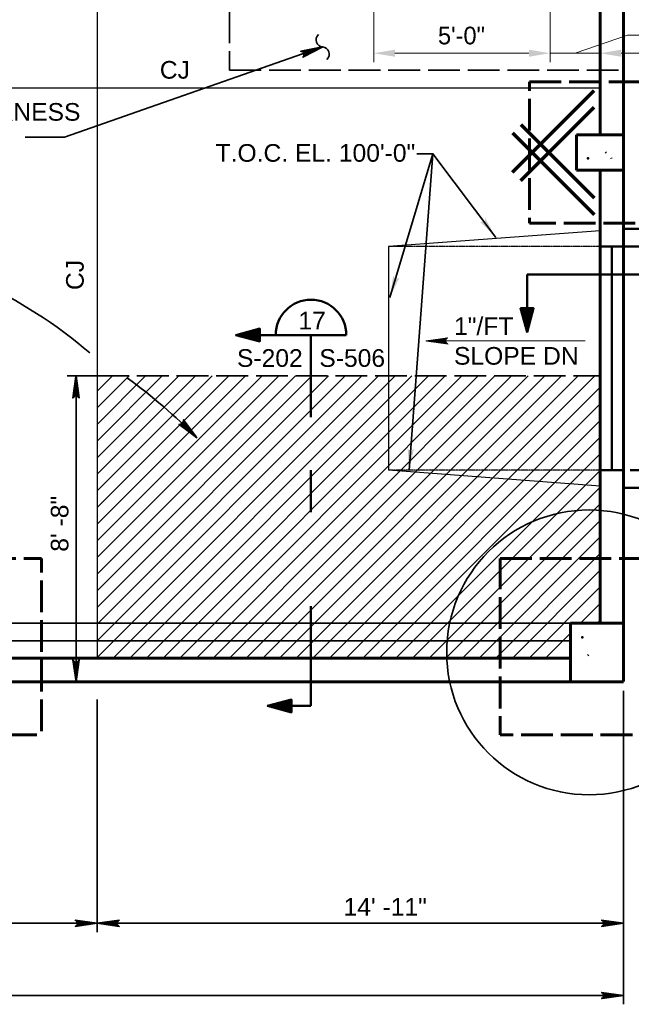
# Model space of a CAD drawing. Extents: x 325 to 1612, y 1797 to 2746.
# Tile 6 of 10: x 1065 to 1273, y 1863 to 2198. Entities that reach past the tile are written whole.
import ezdxf
from ezdxf.enums import TextEntityAlignment as Align

# ---------------------------------------------------------------- set-up
doc = ezdxf.new("R2010")
doc.units = 0
doc.header["$LTSCALE"] = 0.075
doc.header["$MEASUREMENT"] = 0
doc.linetypes.add('ACAD_ISO02W100', pattern=[180, 144, -36])
doc.linetypes.add('DGN Style 5', pattern=[0.254837, 0.109216, -0.145621])
doc.layers.get('DefPoints').update_dxf_attribs({"lineweight": 18})
for name, color, linetype, lineweight in [('22', 7, 'Continuous', 18), ('53', 7, 'Continuous', 18), ('S-Anno-Dims', 33, 'Continuous', 35), ('S-Anno-Patt', 152, 'Continuous', 18), ('S-Anno-Symb', 6, 'Continuous', 50), ('S-Anno-Symb-Sect', 4, 'Continuous', 35), ('S-Anno-Text', 53, 'Continuous', 35), ('S-Cols-Prim', 6, 'Continuous', 50), ('S-Cols-Scnd', 2, 'Continuous', 50), ('S-Fndn-Grbm', 4, 'Continuous', 60), ('S-Fndn-Peds', 4, 'Continuous', 60), ('S-Join-Cnst', 3, 'Continuous', 30), ('S-Sect-Genf', 6, 'Continuous', 50), ('S-Slab-Dran', 25, 'Continuous', 35), ('S-Slab-Rbar', 7, 'Continuous', 70), ('S-Slab-Stop', 24, 'Continuous', 50), ('S-Slab-Thck', 2, 'Continuous', 35)]:
    doc.layers.add(name, color=color, linetype=linetype, lineweight=lineweight)
doc.styles.add('NOTES', font='romans.shx')
doc.styles.add('Text', font='ARIAL.TTF', dxfattribs={"height": 0.125})
doc.styles.add('Text_0', font='txt')
doc.dimstyles.new('Std-Arch', dxfattribs={"dimtxt": 0.125, "dimasz": 0.15, "dimexe": 0.0625, "dimexo": 0.0625, "dimgap": 0.0625, "dimtad": 1, "dimdec": 4, "dimzin": 11, "dimdsep": 46, "dimlunit": 4, "dimtxsty": 'Text', "dimcen": 0.09, "dimclrd": 256, "dimclre": 256, "dimadec": 4, "dimazin": 3, "dimtfac": 1, "dimtdec": 4, "dimtofl": 0, "dimtmove": 1, "dimatfit": 3, "dimfxl": 0, "dimfrac": 2, "dimtzin": 11, "dimlwd": 18, "dimlwe": 18, "dimarcsym": 0})

# ---------------------------------------------------------------- blocks, each defined once
blk = doc.blocks.new('W10x19')
at = {"layer": 'S-Cols-Prim'}
blk.add_line((-195737.04, -508269.98), (-195736.79, -508269.73), dxfattribs=at)
blk.add_point((-195738.93, -508263.87), dxfattribs=at)
blk = doc.blocks.new('W8x15_1')
at = {"layer": 'S-Cols-Scnd'}
for p, q in [((549126.91, -140623.81), (549126.67, -140623.56)), ((549128.8, -140625.69), (549128.59, -140625.49))]:
    blk.add_line(p, q, dxfattribs=at)
blk.add_point((549120.8, -140625.69), dxfattribs=at)
blk = doc.blocks.new('*D72')
at = {"layer": 'DefPoints'}
for p in [(1184.92, 2215.69), (1244.92, 2212.69), (1214.92, 2186.49), (1244.92, 2186.49)]:
    blk.add_point(p, dxfattribs=at)
at = {"layer": 'S-Anno-Text', "lineweight": 13}
for p, q in [((1184.92, 2212.69), (1184.92, 2183.49)), ((1244.92, 2209.69), (1244.92, 2183.49)), ((1192.12, 2186.49), (1237.72, 2186.49))]:
    blk.add_line(p, q, dxfattribs=at)
blk.add_solid([(1192.12, 2185.29), (1184.92, 2186.49), (1192.12, 2187.69)], dxfattribs=at)
at = {"layer": 'S-Anno-Text', "lineweight": 13, "extrusion": (0, 0, -1)}
blk.add_solid([(-1237.72, 2187.69), (-1244.92, 2186.49), (-1237.72, 2185.29)], dxfattribs=at)
at = {"layer": 'S-Anno-Text', "linetype": 'Continuous', "lineweight": 13, "style": 'Text_0'}
blk.add_text('5\'-0"', height=6, dxfattribs=at).set_placement((1206.78, 2192.51), align=Align.MIDDLE_LEFT)
blk = doc.blocks.new('*D73')
at = {"layer": 'DefPoints'}
for p in [(1280.27, 2192.65), (1261.93, 2186.49), (1244.92, 2183.49), (1261.93, 2158.74, 0)]:
    blk.add_point(p, dxfattribs=at)
at = {"layer": 'S-Anno-Text', "lineweight": 13}
for p, q in [((1253.43, 2186.49), (1271.27, 2192.65)), ((1277.27, 2192.65), (1271.27, 2192.65)), ((1244.92, 2186.49), (1244.92, 2189.49)), ((1261.93, 2161.74), (1261.93, 2189.49)), ((1230.52, 2186.49), (1237.72, 2186.49)), ((1244.92, 2186.49), (1261.93, 2186.49)), ((1269.13, 2186.49), (1276.33, 2186.49))]:
    blk.add_line(p, q, dxfattribs=at)
at = {"layer": 'S-Anno-Text', "lineweight": 13, "extrusion": (0, 0, -1)}
blk.add_solid([(-1237.72, 2187.69), (-1244.92, 2186.49), (-1237.72, 2185.29)], dxfattribs=at)
at = {"layer": 'S-Anno-Text', "lineweight": 13}
blk.add_solid([(1269.13, 2185.29), (1261.93, 2186.49), (1269.13, 2187.69)], dxfattribs=at)
at = {"layer": 'S-Anno-Text', "linetype": 'Continuous', "lineweight": 13, "style": 'Text_0'}
blk.add_text('1\'-5"', height=6, dxfattribs=at).set_placement((1280.27, 2192.67), align=Align.MIDDLE_LEFT)
blk = doc.blocks.new('*D74')
at = {"layer": 'DefPoints'}
for p in [(1244.92, 2212.75, 0), (1370.84, 2212.75), (1276.6, 2198.75), (1370.84, 2183.65)]:
    blk.add_point(p, dxfattribs=at)
at = {"layer": 'S-Anno-Dims', "lineweight": 13}
for p, q in [((1370.84, 2219.95), (1370.84, 2227.15)), ((1247.92, 2212.75), (1373.84, 2212.75)), ((1370.84, 2198.75), (1370.84, 2212.75)), ((1370.84, 2205.75), (1387.34, 2200.8)), ((1387.34, 2194.8), (1387.34, 2200.8)), ((1279.6, 2198.75), (1373.84, 2198.75)), ((1370.84, 2184.35), (1370.84, 2191.55))]:
    blk.add_line(p, q, dxfattribs=at)
blk.add_solid([(1372.04, 2219.95), (1370.84, 2212.75), (1369.64, 2219.95)], dxfattribs=at)
at = {"layer": 'S-Anno-Dims', "lineweight": 13, "extrusion": (0, 0, -1)}
blk.add_solid([(-1369.64, 2191.55), (-1370.84, 2198.75), (-1372.04, 2191.55)], dxfattribs=at)
at = {"layer": 'S-Anno-Dims', "linetype": 'Continuous', "lineweight": 13, "style": 'Text_0'}
blk.add_text('1\'-2"', height=6, rotation=90, dxfattribs=at).set_placement((1387.32, 2175.51), align=Align.MIDDLE_LEFT)

msp = doc.modelspace()

# ---------------------------------------------------------------- hatches: boundary and pattern name
at = {"layer": 'S-Anno-Text', "extrusion": (0, 0, -1)}
for points in [[(-1226.4551, 2123.87417), (-1222.80769, 2130.52374), (-1222.81058, 2130.27042), (-1222.76822, 2129.81798), (-1222.62366, 2129.49129), (-1222.40577, 2129.25213), (-1222.15516, 2129.11602), (-1221.81799, 2129.06498), (-1221.36074, 2129.13371), (-1221.07612, 2129.21238)], [(-1190.4551, 2103.42167), (-1193.64508, 2110.30239), (-1193.44285, 2110.14981), (-1193.05347, 2109.91554), (-1192.70472, 2109.83815), (-1192.38293, 2109.87171), (-1192.1247, 2109.99274), (-1191.88361, 2110.23391), (-1191.66772, 2110.6428), (-1191.56224, 2110.91861)], [(-1196.99185, 2044.68392), (-1198.63608, 2052.08776), (-1198.47117, 2051.89545), (-1198.14092, 2051.58331), (-1197.81679, 2051.4331), (-1197.49527, 2051.39705), (-1197.21713, 2051.46004), (-1196.93003, 2051.64406), (-1196.63167, 2051.9973), (-1196.46963, 2052.24416)]]:
    msp.add_hatch(color=256, dxfattribs=at).paths.add_polyline_path(points, flags=16)

# ---------------------------------------------------------------- linework, layer by layer
at = {"layer": '22', "color": 33, "linetype": 'Continuous', "lineweight": 30}
for p, q in [((1261.89939, 2126.152), (1189.89939, 2120.752)), ((1261.89939, 2126.152), (1189.89939, 2120.752)), ((1189.89939, 2120.752), (1189.89939, 2044.752)), ((1189.89939, 2120.752), (1189.89939, 2044.752)), ((1261.89939, 2039.352), (1189.89939, 2044.752)), ((1261.89939, 2039.352), (1189.89939, 2044.752))]:
    msp.add_line(p, q, dxfattribs=at)
at = {"layer": '22', "color": 33, "linetype": 'DGN Style 5', "lineweight": 30}
for p, q in [((1261.89939, 2120.752), (1189.89939, 2120.752)), ((1261.89939, 2120.752), (1189.89939, 2120.752)), ((1261.89939, 2044.752), (1189.89939, 2044.752)), ((1261.89939, 2044.752), (1189.89939, 2044.752))]:
    msp.add_line(p, q, dxfattribs=at)
at = {"layer": '53', "color": 2, "linetype": 'Continuous', "lineweight": 18}
msp.add_line((1260.94564, 1992.75763), (1261.92689, 1993.73888), dxfattribs=at)
at = {"layer": 'S-Anno-Dims'}
for p, q in [((1099.14314, 2076.75763), (1080.67726, 2076.75763)), ((1083.67126, 1972.75763), (1083.67126, 2076.75763)), ((1269.88966, 1969.75833), (1269.88966, 1863.14133)), ((1090.88966, 1966.76433), (1090.88966, 1887.69608)), ((1269.88966, 1966.76433), (1269.88966, 1887.69608)), ((934.88966, 1890.69008), (1090.88966, 1890.69008)), ((1090.88966, 1890.69008), (1269.88966, 1890.69008)), ((737.88966, 1866.13533), (1269.88966, 1866.13533))]:
    msp.add_line(p, q, dxfattribs=at)
at = {"layer": 'S-Anno-Dims', "flags": 128}
for points in [[(1082.62339, 2069.27263), (1083.67126, 2076.75763), (1084.71914, 2069.27861), (1084.54546, 2069.51196), (1084.23283, 2069.84103), (1083.94336, 2070.00258), (1083.67126, 2070.04446), (1083.36443, 2069.98463), (1083.06338, 2069.81112), (1082.76812, 2069.47606), (1082.62339, 2069.27263), (1083.65969, 2076.53625), (1084.64967, 2069.51794), (1084.49335, 2069.73333), (1084.17494, 2070.08036), (1083.76389, 2070.19404), (1083.35285, 2070.11626), (1083.06917, 2069.91283), (1082.8376, 2069.66752), (1082.71023, 2069.49999), (1083.65969, 2076.14136), (1084.53388, 2069.83505), (1084.39493, 2070.05643), (1084.21546, 2070.17011), (1083.98389, 2070.29576), (1083.65969, 2070.36157), (1083.39337, 2070.32567), (1083.18496, 2070.19404), (1083.01707, 2069.9248), (1082.81444, 2069.7453), (1083.65969, 2075.68065), (1084.40651, 2070.18208), (1084.11126, 2070.42739), (1083.75232, 2070.49919), (1083.35285, 2070.46329), (1082.91865, 2069.99061), (1083.63653, 2075.16609), (1084.26757, 2070.49919), (1084.05915, 2070.565), (1083.72337, 2070.7086), (1083.36443, 2070.61885), (1083.04601, 2070.24789), (1083.63653, 2074.69342), (1084.13441, 2070.66672), (1083.87968, 2070.79835), (1083.60758, 2070.85818), (1083.18496, 2070.57697), (1083.63653, 2074.131), (1084.01863, 2070.91203), (1083.82758, 2071.00178), (1083.60758, 2071.02571), (1083.30075, 2070.79835), (1083.63653, 2073.46088), (1083.89126, 2071.11546), (1083.596, 2071.18127), (1083.41653, 2070.96588), (1083.63653, 2072.91042), (1083.80442, 2071.27102), (1083.52074, 2071.23512), (1083.63653, 2072.348), (1083.71179, 2071.33684), (1083.62495, 2071.30692), (1083.62495, 2071.65395)], [(1084.71914, 1980.24263), (1083.67126, 1972.75763), (1082.62339, 1980.23664), (1082.79707, 1980.0033), (1083.1097, 1979.67422), (1083.39916, 1979.51268), (1083.67126, 1979.47079), (1083.9781, 1979.53063), (1084.27915, 1979.70414), (1084.57441, 1980.0392), (1084.71914, 1980.24263), (1083.68284, 1972.97901), (1082.69286, 1979.99732), (1082.84917, 1979.78192), (1083.16759, 1979.43489), (1083.57863, 1979.32121), (1083.98968, 1979.39899), (1084.27336, 1979.60242), (1084.50493, 1979.84774), (1084.6323, 1980.01527), (1083.68284, 1973.3739), (1082.80865, 1979.68021), (1082.94759, 1979.45883), (1083.12706, 1979.34515), (1083.35864, 1979.2195), (1083.68284, 1979.15368), (1083.94915, 1979.18958), (1084.15757, 1979.32121), (1084.32546, 1979.59046), (1084.52809, 1979.76995), (1083.68284, 1973.83461), (1082.93602, 1979.33318), (1083.23127, 1979.08787), (1083.59021, 1979.01607), (1083.98968, 1979.05197), (1084.42388, 1979.52464), (1083.706, 1974.34916), (1083.07496, 1979.01607), (1083.28338, 1978.95025), (1083.61916, 1978.80666), (1083.9781, 1978.8964), (1084.29652, 1979.26736), (1083.706, 1974.82184), (1083.20812, 1978.84854), (1083.46285, 1978.71691), (1083.73495, 1978.65708), (1084.15757, 1978.93829), (1083.706, 1975.38426), (1083.3239, 1978.60323), (1083.51495, 1978.51348), (1083.73495, 1978.48955), (1084.04178, 1978.71691), (1083.706, 1976.05438), (1083.45127, 1978.3998), (1083.74653, 1978.33398), (1083.926, 1978.54938), (1083.706, 1976.60483), (1083.53811, 1978.24423), (1083.82179, 1978.28013), (1083.706, 1977.16726), (1083.63074, 1978.17842), (1083.71758, 1978.20833), (1083.71758, 1977.86131)], [(1083.40466, 1891.73796), (1090.88966, 1890.69008), (1083.41064, 1889.64221), (1083.64399, 1889.81589), (1083.97306, 1890.12851), (1084.13461, 1890.41798), (1084.17649, 1890.69008), (1084.11666, 1890.99692), (1083.94315, 1891.29797), (1083.60809, 1891.59322), (1083.40466, 1891.73796), (1090.66828, 1890.70166), (1083.64997, 1889.71168), (1083.86537, 1889.86799), (1084.21239, 1890.18641), (1084.32607, 1890.59745), (1084.24829, 1891.0085), (1084.04486, 1891.29218), (1083.79955, 1891.52375), (1083.63202, 1891.65112), (1090.27339, 1890.70166), (1083.96708, 1889.82747), (1084.18846, 1889.96641), (1084.30214, 1890.14588), (1084.42779, 1890.37746), (1084.4936, 1890.70166), (1084.4577, 1890.96797), (1084.32607, 1891.17639), (1084.05683, 1891.34428), (1083.87733, 1891.54691), (1089.81268, 1890.70166), (1084.31411, 1889.95483), (1084.55942, 1890.25009), (1084.63122, 1890.60903), (1084.59532, 1891.0085), (1084.12264, 1891.4427), (1089.29812, 1890.72482), (1084.63122, 1890.09378), (1084.69703, 1890.3022), (1084.84063, 1890.63798), (1084.75088, 1890.99692), (1084.37992, 1891.31533), (1088.82545, 1890.72482), (1084.79875, 1890.22693), (1084.93038, 1890.48167), (1084.99021, 1890.75377), (1084.709, 1891.17639), (1088.26303, 1890.72482), (1085.04406, 1890.34272), (1085.13381, 1890.53377), (1085.15774, 1890.75377), (1084.93038, 1891.0606), (1087.59291, 1890.72482), (1085.24749, 1890.47009), (1085.3133, 1890.76535), (1085.09791, 1890.94482), (1087.04245, 1890.72482), (1085.40305, 1890.55693), (1085.36715, 1890.84061), (1086.48003, 1890.72482), (1085.46887, 1890.64956), (1085.43895, 1890.7364), (1085.78598, 1890.7364)], [(1098.37466, 1889.64221), (1090.88966, 1890.69008), (1098.36868, 1891.73796), (1098.13533, 1891.56428), (1097.80625, 1891.25165), (1097.64471, 1890.96218), (1097.60282, 1890.69008), (1097.66266, 1890.38325), (1097.83617, 1890.0822), (1098.17123, 1889.78694), (1098.37466, 1889.64221), (1091.11104, 1890.6785), (1098.12935, 1891.66849), (1097.91395, 1891.51217), (1097.56693, 1891.19376), (1097.45324, 1890.78271), (1097.53103, 1890.37167), (1097.73446, 1890.08799), (1097.97977, 1889.85641), (1098.1473, 1889.72905), (1091.50593, 1890.6785), (1097.81224, 1891.5527), (1097.59086, 1891.41375), (1097.47718, 1891.23428), (1097.35153, 1891.00271), (1097.28571, 1890.6785), (1097.32161, 1890.41219), (1097.45324, 1890.20378), (1097.72249, 1890.03589), (1097.90199, 1889.83326), (1091.96664, 1890.6785), (1097.46521, 1891.42533), (1097.2199, 1891.13008), (1097.1481, 1890.77113), (1097.184, 1890.37167), (1097.65667, 1889.93747), (1092.48119, 1890.65535), (1097.1481, 1891.28639), (1097.08229, 1891.07797), (1096.93869, 1890.74219), (1097.02844, 1890.38325), (1097.3994, 1890.06483), (1092.95387, 1890.65535), (1096.98057, 1891.15323), (1096.84894, 1890.8985), (1096.78911, 1890.6264), (1097.07032, 1890.20378), (1093.51629, 1890.65535), (1096.73526, 1891.03745), (1096.64551, 1890.8464), (1096.62158, 1890.6264), (1096.84894, 1890.31956), (1094.18641, 1890.65535), (1096.53183, 1890.91008), (1096.46601, 1890.61482), (1096.68141, 1890.43535), (1094.73687, 1890.65535), (1096.37627, 1890.82324), (1096.41217, 1890.53956), (1095.29929, 1890.65535), (1096.31045, 1890.73061), (1096.34037, 1890.64377), (1095.99334, 1890.64377)], [(1262.40466, 1891.73796), (1269.88966, 1890.69008), (1262.41064, 1889.64221), (1262.64399, 1889.81589), (1262.97306, 1890.12851), (1263.13461, 1890.41798), (1263.17649, 1890.69008), (1263.11666, 1890.99692), (1262.94315, 1891.29797), (1262.60809, 1891.59322), (1262.40466, 1891.73796), (1269.66828, 1890.70166), (1262.64997, 1889.71168), (1262.86537, 1889.86799), (1263.21239, 1890.18641), (1263.32607, 1890.59745), (1263.24829, 1891.0085), (1263.04486, 1891.29218), (1262.79955, 1891.52375), (1262.63202, 1891.65112), (1269.27339, 1890.70166), (1262.96708, 1889.82747), (1263.18846, 1889.96641), (1263.30214, 1890.14588), (1263.42779, 1890.37746), (1263.4936, 1890.70166), (1263.4577, 1890.96797), (1263.32607, 1891.17639), (1263.05683, 1891.34428), (1262.87733, 1891.54691), (1268.81268, 1890.70166), (1263.31411, 1889.95483), (1263.55942, 1890.25009), (1263.63122, 1890.60903), (1263.59532, 1891.0085), (1263.12264, 1891.4427), (1268.29812, 1890.72482), (1263.63122, 1890.09378), (1263.69703, 1890.3022), (1263.84063, 1890.63798), (1263.75088, 1890.99692), (1263.37992, 1891.31533), (1267.82545, 1890.72482), (1263.79875, 1890.22693), (1263.93038, 1890.48167), (1263.99021, 1890.75377), (1263.709, 1891.17639), (1267.26303, 1890.72482), (1264.04406, 1890.34272), (1264.13381, 1890.53377), (1264.15774, 1890.75377), (1263.93038, 1891.0606), (1266.59291, 1890.72482), (1264.24749, 1890.47009), (1264.3133, 1890.76535), (1264.09791, 1890.94482), (1266.04245, 1890.72482), (1264.40305, 1890.55693), (1264.36715, 1890.84061), (1265.48003, 1890.72482), (1264.46887, 1890.64956), (1264.43895, 1890.7364), (1264.78598, 1890.7364)], [(1262.40466, 1867.18321), (1269.88966, 1866.13533), (1262.41064, 1865.08746), (1262.64399, 1865.26114), (1262.97306, 1865.57376), (1263.13461, 1865.86323), (1263.17649, 1866.13533), (1263.11666, 1866.44217), (1262.94315, 1866.74322), (1262.60809, 1867.03847), (1262.40466, 1867.18321), (1269.66828, 1866.14691), (1262.64997, 1865.15693), (1262.86537, 1865.31324), (1263.21239, 1865.63166), (1263.32607, 1866.0427), (1263.24829, 1866.45375), (1263.04486, 1866.73743), (1262.79955, 1866.969), (1262.63202, 1867.09637), (1269.27339, 1866.14691), (1262.96708, 1865.27272), (1263.18846, 1865.41166), (1263.30214, 1865.59113), (1263.42779, 1865.82271), (1263.4936, 1866.14691), (1263.4577, 1866.41322), (1263.32607, 1866.62164), (1263.05683, 1866.78953), (1262.87733, 1866.99216), (1268.81268, 1866.14691), (1263.31411, 1865.40008), (1263.55942, 1865.69534), (1263.63122, 1866.05428), (1263.59532, 1866.45375), (1263.12264, 1866.88795), (1268.29812, 1866.17007), (1263.63122, 1865.53903), (1263.69703, 1865.74745), (1263.84063, 1866.08323), (1263.75088, 1866.44217), (1263.37992, 1866.76058), (1267.82545, 1866.17007), (1263.79875, 1865.67218), (1263.93038, 1865.92692), (1263.99021, 1866.19902), (1263.709, 1866.62164), (1267.26303, 1866.17007), (1264.04406, 1865.78797), (1264.13381, 1865.97902), (1264.15774, 1866.19902), (1263.93038, 1866.50585), (1266.59291, 1866.17007), (1264.24749, 1865.91534), (1264.3133, 1866.2106), (1264.09791, 1866.39007), (1266.04245, 1866.17007), (1264.40305, 1866.00218), (1264.36715, 1866.28586), (1265.48003, 1866.17007), (1264.46887, 1866.09481), (1264.43895, 1866.18165), (1264.78598, 1866.18165)]]:
    msp.add_lwpolyline(points, dxfattribs=at)
at = {"layer": 'S-Anno-Patt'}
for p, q in [((1090.55377, 1980.75763), (1186.55377, 2076.75763)), ((1090.89511, 2071.60872), (1096.04402, 2076.75763)), ((1090.89511, 2065.95184), (1101.70089, 2076.75763)), ((1090.89511, 2060.29497), (1107.35777, 2076.75763)), ((1090.89511, 2054.63809), (1113.01464, 2076.75763)), ((1090.89511, 2048.98134), (1118.67139, 2076.75763)), ((1090.89511, 2043.32447), (1124.32827, 2076.75763)), ((1090.89511, 2037.66759), (1129.98514, 2076.75763)), ((1090.89511, 2032.01072), (1135.64202, 2076.75763)), ((1090.89511, 2026.35384), (1141.29889, 2076.75763)), ((1090.89511, 2020.69697), (1146.95577, 2076.75763)), ((1090.89511, 2015.04009), (1152.61264, 2076.75763)), ((1090.89511, 2009.38334), (1158.26939, 2076.75763)), ((1090.89511, 2003.72647), (1163.92627, 2076.75763)), ((1090.89511, 1998.06959), (1169.58314, 2076.75763)), ((1090.89511, 1992.41272), (1175.24002, 2076.75763)), ((1090.89511, 1986.75584), (1180.89689, 2076.75763)), ((1096.21052, 1980.75763), (1192.21052, 2076.75763)), ((1101.86739, 1980.75763), (1197.86739, 2076.75763)), ((1107.52427, 1980.75763), (1203.52427, 2076.75763)), ((1113.18114, 1980.75763), (1209.18114, 2076.75763)), ((1118.83802, 1980.75763), (1214.83802, 2076.75763)), ((1124.49489, 1980.75763), (1220.49489, 2076.75763)), ((1130.15164, 1980.75763), (1226.15164, 2076.75763)), ((1135.80852, 1980.75763), (1231.80852, 2076.75763)), ((1141.46539, 1980.75763), (1237.46539, 2076.75763)), ((1147.12227, 1980.75763), (1243.12227, 2076.75763)), ((1152.77914, 1980.75763), (1248.77914, 2076.75763)), ((1158.43602, 1980.75763), (1254.43602, 2076.75763)), ((1164.09277, 1980.75763), (1260.09277, 2076.75763)), ((1169.74964, 1980.75763), (1261.92689, 2072.93488)), ((1175.40652, 1980.75763), (1261.92689, 2067.278)), ((1181.06339, 1980.75763), (1261.92689, 2061.62113)), ((1186.72027, 1980.75763), (1261.92689, 2055.96425)), ((1192.37714, 1980.75763), (1261.92689, 2050.30738)), ((1198.03389, 1980.75763), (1261.92689, 2044.65063)), ((1203.69077, 1980.75763), (1261.92689, 2038.99375)), ((1209.34764, 1980.75763), (1261.92689, 2033.33688)), ((1215.00452, 1980.75763), (1261.92689, 2027.68)), ((1220.66139, 1980.75763), (1261.92689, 2022.02313)), ((1226.31827, 1980.75763), (1261.92689, 2016.36625)), ((1231.97502, 1980.75763), (1261.92689, 2010.7095)), ((1237.63189, 1980.75763), (1261.92689, 2005.05263)), ((1255.28877, 1992.75763), (1261.92689, 1999.39575)), ((1243.28877, 1980.75763), (1251.83564, 1989.3045))]:
    msp.add_line(p, q, dxfattribs=at)
at = {"layer": 'S-Anno-Symb'}
for p, q in [((1237.11191, 2111.2606), (1421.36078, 2111.2606)), ((1237.11191, 2111.2606), (1237.11191, 2091.70397)), ((1138.06566, 2090.68145), (1175.58416, 2090.68145)), ((1163.58416, 2090.68145), (1163.58416, 2062.74332)), ((1163.58416, 2044.7832), (1163.58416, 2030.41495)), ((1163.58416, 1998.48582), (1163.58416, 1964.56095)), ((1163.58416, 1964.56095), (1148.83128, 1964.56095))]:
    msp.add_line(p, q, dxfattribs=at)
at = {"layer": 'S-Anno-Symb', "flags": 128}
for points in [[(1237.11191, 2091.70397), (1239.27191, 2099.81597), (1234.90391, 2099.81597), (1237.11191, 2091.70397), (1239.12191, 2099.73797), (1235.05391, 2099.75597), (1237.10591, 2092.06397), (1238.92391, 2099.58797), (1235.25191, 2099.65397), (1237.10591, 2092.44797), (1238.68391, 2099.37197), (1235.50391, 2099.45597), (1237.08191, 2092.89197), (1238.47391, 2099.17397), (1235.74391, 2099.20997), (1237.06991, 2093.40197), (1238.22191, 2098.96997), (1235.92391, 2099.07797), (1237.03991, 2094.00197), (1237.95791, 2098.73597), (1236.16391, 2098.84997), (1237.03991, 2094.70997), (1237.65791, 2098.46597), (1236.45791, 2098.64597), (1237.02191, 2095.35797), (1237.38791, 2098.21397), (1236.65591, 2098.42397), (1236.98591, 2096.05397), (1237.14791, 2098.09397), (1236.82391, 2098.23197), (1236.96791, 2097.20597)], [(1138.06566, 2090.68145), (1146.17766, 2088.52145), (1146.17766, 2092.88945), (1138.06566, 2090.68145), (1146.09966, 2088.67145), (1146.11766, 2092.73945), (1138.42566, 2090.68745), (1145.94966, 2088.86945), (1146.01566, 2092.54145), (1138.80966, 2090.68745), (1145.73366, 2089.10945), (1145.81766, 2092.28945), (1139.25366, 2090.71145), (1145.53566, 2089.31945), (1145.57166, 2092.04945), (1139.76366, 2090.72345), (1145.33166, 2089.57145), (1145.43966, 2091.86945), (1140.36366, 2090.75345), (1145.09766, 2089.83545), (1145.21166, 2091.62945), (1141.07166, 2090.75345), (1144.82766, 2090.13545), (1145.00766, 2091.33545), (1141.71966, 2090.77145), (1144.57566, 2090.40545), (1144.78566, 2091.13745), (1142.41566, 2090.80745), (1144.45566, 2090.64545), (1144.59366, 2090.96945), (1143.56766, 2090.82545)], [(1148.83128, 1964.56095), (1156.94328, 1962.40095), (1156.94328, 1966.76895), (1148.83128, 1964.56095), (1156.86528, 1962.55095), (1156.88328, 1966.61895), (1149.19128, 1964.56695), (1156.71528, 1962.74895), (1156.78128, 1966.42095), (1149.57528, 1964.56695), (1156.49928, 1962.98895), (1156.58328, 1966.16895), (1150.01928, 1964.59095), (1156.30128, 1963.19895), (1156.33728, 1965.92895), (1150.52928, 1964.60295), (1156.09728, 1963.45095), (1156.20528, 1965.74895), (1151.12928, 1964.63295), (1155.86328, 1963.71495), (1155.97728, 1965.50895), (1151.83728, 1964.63295), (1155.59328, 1964.01495), (1155.77328, 1965.21495), (1152.48528, 1964.65095), (1155.34128, 1964.28495), (1155.55128, 1965.01695), (1153.18128, 1964.68695), (1155.22128, 1964.52495), (1155.35928, 1964.84895), (1154.33328, 1964.70495)]]:
    msp.add_lwpolyline(points, dxfattribs=at)
at = {"layer": 'S-Anno-Symb'}
msp.add_arc((1163.59856, 2090.69105), 12, 0, 180, dxfattribs=at)
at = {"layer": 'S-Anno-Symb-Sect'}
msp.add_circle((1258.16696, 1982.79387), 48.4225, dxfattribs=at)
at = {"layer": 'S-Anno-Text', "flags": 128}
for points in [[(1066.39496, 2157.95625), (1079.76658, 2157.95625), (1167.5572, 2188.62114)], [(1160.11295, 2187.17126), (1167.5572, 2188.62114), (1160.83483, 2185.12264), (1160.99633, 2185.36976), (1161.20108, 2185.78451), (1161.25508, 2186.12114), (1161.2017, 2186.40126), (1161.0402, 2186.68164), (1160.77308, 2186.91876), (1160.35495, 2187.09689), (1160.11295, 2187.17126), (1167.3437, 2188.55926), (1161.0377, 2185.26976), (1161.1882, 2185.49401), (1161.40783, 2185.92026), (1161.37508, 2186.36001), (1161.16095, 2186.73651), (1160.87133, 2186.94676), (1160.55995, 2187.09226), (1160.35783, 2187.16139), (1166.96983, 2188.42864), (1161.29833, 2185.48801), (1161.46045, 2185.69714), (1161.5067, 2185.91026), (1161.54645, 2186.17839), (1161.49795, 2186.51739), (1161.37295, 2186.76614), (1161.1772, 2186.92651), (1160.86483, 2187.00176), (1160.6257, 2187.14064), (1166.5337, 2188.27639), (1161.58333, 2185.72739), (1161.7147, 2186.09739), (1161.65995, 2186.47226), (1161.48945, 2186.85126), (1160.89358, 2187.11976), (1166.03858, 2188.12889), (1161.83608, 2185.96814), (1161.82708, 2186.19389), (1161.84833, 2186.56989), (1161.6407, 2186.89139), (1161.1807, 2187.08026), (1165.59108, 2187.97251), (1161.94908, 2186.15376), (1161.9867, 2186.44664), (1161.95033, 2186.73264), (1161.5397, 2187.05314), (1165.0587, 2187.78651), (1162.14183, 2186.34826), (1162.16145, 2186.56489), (1162.10895, 2186.78801), (1161.78883, 2187.01301), (1164.4242, 2187.56489), (1162.29083, 2186.54014), (1162.25233, 2186.85076), (1161.98695, 2186.95514), (1163.90308, 2187.38289), (1162.40845, 2186.67651), (1162.27758, 2186.94226), (1163.3707, 2187.19689), (1162.43908, 2186.78889), (1162.38108, 2186.86401), (1162.7097, 2186.97876)], [(1120.24552, 2061.85589), (1124.74827, 2055.753), (1118.70461, 2060.32516), (1118.99714, 2060.28511), (1119.4596, 2060.27813), (1119.78679, 2060.37369), (1120.017, 2060.54201), (1120.20103, 2060.80818), (1120.30075, 2061.15125), (1120.28219, 2061.60527), (1120.24552, 2061.85589), (1124.60077, 2055.91934), (1118.92457, 2060.20505), (1119.19163, 2060.16517), (1119.67098, 2060.14957), (1120.05409, 2060.36786), (1120.30233, 2060.72273), (1120.36803, 2061.07446), (1120.36592, 2061.41818), (1120.3418, 2061.63043), (1124.32242, 2056.20109), (1119.2334, 2060.06316), (1119.49185, 2060.00639), (1119.70426, 2060.05596), (1119.96359, 2060.13508), (1120.24897, 2060.32423), (1120.42006, 2060.54376), (1120.48098, 2060.78954), (1120.41492, 2061.10383), (1120.43782, 2061.37944), (1123.99773, 2056.52973), (1119.57191, 2059.90833), (1119.96249, 2059.94835), (1120.27768, 2060.15855), (1120.54694, 2060.47517), (1120.53387, 2061.12862), (1123.65215, 2056.91365), (1119.89779, 2059.78328), (1120.09783, 2059.88815), (1120.44657, 2060.03027), (1120.64793, 2060.35577), (1120.62133, 2060.85239), (1123.31901, 2057.25087), (1120.11405, 2059.76074), (1120.39462, 2059.85247), (1120.63738, 2060.0079), (1120.75078, 2060.51629), (1122.9227, 2057.65204), (1120.37229, 2059.67008), (1120.57637, 2059.74526), (1120.7555, 2059.88845), (1120.82141, 2060.27407), (1122.45044, 2058.13017), (1120.60962, 2059.61774), (1120.87372, 2059.78585), (1120.8541, 2060.07027), (1122.06241, 2058.5228), (1120.78324, 2059.57003), (1120.96706, 2059.80231), (1121.66603, 2058.92407), (1120.89785, 2059.59056), (1120.94087, 2059.67508), (1121.18547, 2059.42753)]]:
    msp.add_lwpolyline(points, dxfattribs=at)
at = {"layer": 'S-Anno-Text', "elevation": 0.00197, "flags": 128}
for points in [[(1199.54485, 2152.28842), (1205.06022, 2152.28842), (1190.4551, 2103.42167)], [(1199.54485, 2152.28842), (1205.06022, 2152.28842), (1196.99185, 2044.68392)], [(1199.54485, 2152.28842), (1205.06022, 2152.28842), (1226.4551, 2123.87417)]]:
    msp.add_lwpolyline(points, dxfattribs=at)
at = {"layer": 'S-Anno-Text'}
for centre, start, end in [((1167.73376, 2191.04407), 132.6604639, 265.8477167), ((1167.38202, 2186.19907), 312.6604639, 85.8477167)]:
    msp.add_arc(centre, 2.42887, start, end, dxfattribs=at)
at = {"layer": 'S-Anno-Text', "extrusion": (0, 0, -1)}
for centre, radius, start, end in [((-985.56223, 1965.54279), 157.26255, 98.0595931, 130.7975547), ((-988.76467, 1921.40829), 191.15449, 126.0164885, 135.3473556)]:
    msp.add_arc(centre, radius, start, end, dxfattribs=at)
at = {"layer": 'S-Fndn-Grbm'}
for p, q in [((1269.89939, 2572.752), (1269.89939, 1972.892)), ((1261.92939, 2158.74013), (1261.92939, 2386.73388)), ((1261.92939, 1992.75763), (1261.92939, 2146.73388)), ((1047.95564, 1980.772), (1251.83564, 1980.772)), ((703.89411, 1972.752), (1269.89939, 1972.752))]:
    msp.add_line(p, q, dxfattribs=at)
at = {"layer": 'S-Fndn-Grbm', "linetype": 'ACAD_ISO02W100'}
for points in [[(1237.8997, 2176.74013), (1285.8997, 2176.74013), (1285.8997, 2128.74013), (1237.8997, 2128.74013)], [(1011.89564, 2014.75763), (1071.89564, 2014.75763), (1071.89564, 1954.75763), (1011.89564, 1954.75763)], [(1227.89564, 2014.75763), (1287.89564, 2014.75763), (1287.89564, 1954.75763), (1227.89564, 1954.75763)]]:
    msp.add_3dface(points, dxfattribs=at)
at = {"layer": 'S-Fndn-Peds'}
for p, q in [((1253.90002, 2158.74013), (1269.89939, 2158.74013)), ((1253.90002, 2158.74013), (1253.90439, 2146.73388)), ((1253.90439, 2146.73388), (1269.89939, 2146.73388)), ((1251.83564, 1972.752), (1251.83564, 1992.75763)), ((1269.89939, 1992.75763), (1251.83564, 1992.75763))]:
    msp.add_line(p, q, dxfattribs=at)
at = {"layer": 'S-Join-Cnst'}
for p, q in [((1090.89511, 2368.73741), (1090.89511, 1980.89744)), ((737.89511, 2174.75304), (1261.92939, 2174.75304))]:
    msp.add_line(p, q, dxfattribs=at)
at = {"layer": 'S-Sect-Genf', "lineweight": 18}
msp.add_line((1256.80598, 2088.66324), (1202.68373, 2088.66324), dxfattribs=at)
at = {"layer": 'S-Sect-Genf', "lineweight": 18, "flags": 128}
msp.add_lwpolyline([(1210.18977, 2087.57726), (1202.68373, 2088.66324), (1210.18379, 2089.74924), (1209.94972, 2089.56929), (1209.61973, 2089.24521), (1209.45776, 2088.94529), (1209.41571, 2088.66322), (1209.47571, 2088.34524), (1209.64968, 2088.0332), (1209.98571, 2087.7273), (1210.18977, 2087.57726), (1202.90572, 2088.65126), (1209.94377, 2089.67717), (1209.7277, 2089.51522), (1209.37972, 2089.18518), (1209.26575, 2088.75923), (1209.34373, 2088.33323), (1209.54777, 2088.0393), (1209.79377, 2087.79923), (1209.96171, 2087.66722), (1203.30178, 2088.65126), (1209.62578, 2089.5572), (1209.40375, 2089.41325), (1209.28973, 2089.2273), (1209.16376, 2088.98721), (1209.09775, 2088.65126), (1209.13367, 2088.37527), (1209.2657, 2088.15919), (1209.53571, 2087.9853), (1209.71568, 2087.77531), (1203.76376, 2088.65126), (1209.27773, 2089.4252), (1209.0317, 2089.11923), (1208.95971, 2088.74728), (1208.99572, 2088.33321), (1209.46975, 2087.88326), (1204.27975, 2088.62728), (1208.95974, 2089.28127), (1208.89375, 2089.06526), (1208.74976, 2088.71729), (1208.83979, 2088.34528), (1209.21178, 2088.01518), (1204.75378, 2088.62727), (1208.79171, 2089.14326), (1208.65978, 2088.87921), (1208.59974, 2088.59727), (1208.88171, 2088.1593), (1205.31769, 2088.62725), (1208.54573, 2089.02327), (1208.45578, 2088.82526), (1208.43175, 2088.59719), (1208.65975, 2088.27929), (1205.98973, 2088.62718), (1208.3417, 2088.89123), (1208.27568, 2088.5852), (1208.4918, 2088.39926), (1206.54174, 2088.62727), (1208.18574, 2088.80125), (1208.22178, 2088.50723), (1207.10578, 2088.62723), (1208.11979, 2088.70529), (1208.14968, 2088.61529), (1207.80167, 2088.61526)], dxfattribs=at)
at = {"layer": 'S-Slab-Dran'}
for p, q in [((1047.95564, 1992.73825), (1251.83564, 1992.73825)), ((1047.95564, 1986.73825), (1251.83564, 1986.73825))]:
    msp.add_line(p, q, dxfattribs=at)
at = {"layer": 'S-Slab-Rbar'}
for p, q in [((1232.131, 2146.00198), (1259.92999, 2173.80097)), ((1234.95943, 2143.17355), (1259.92999, 2168.14411)), ((1232.131, 2159.45782), (1259.92999, 2131.65883)), ((1234.95943, 2162.28625), (1259.92999, 2137.31568))]:
    msp.add_line(p, q, dxfattribs=at)
at = {"layer": 'S-Slab-Stop', "linetype": 'ACAD_ISO02W100'}
for p, q in [((1261.89939, 2120.752), (1269.89939, 2120.752)), ((1261.89939, 2044.752), (1269.89939, 2044.752))]:
    msp.add_line(p, q, dxfattribs=at)
at = {"layer": 'S-Slab-Stop'}
msp.add_line((1265.89939, 2120.752), (1265.89939, 2044.752), dxfattribs=at)
at = {"layer": 'S-Slab-Stop', "flags": 128}
msp.add_lwpolyline([(1269.89939, 2126.752), (1315.89939, 2126.752), (1315.89939, 2038.752), (1269.89939, 2038.752)], dxfattribs=at)
at = {"layer": 'S-Slab-Stop', "linetype": 'ACAD_ISO02W100'}
msp.add_lwpolyline([(1269.89939, 2120.752), (1309.89939, 2120.752), (1309.89939, 2044.752), (1269.89939, 2044.752)], dxfattribs=at)
at = {"layer": 'S-Slab-Thck', "linetype": 'ACAD_ISO02W100'}
for p, q in [((1135.8874, 2335.74462), (1135.8874, 2180.749)), ((1135.8874, 2180.749), (1269.8874, 2180.749)), ((1090.89511, 2076.772), (1261.92939, 2076.772))]:
    msp.add_line(p, q, dxfattribs=at)

# ---------------------------------------------------------------- block references
at = {"layer": 'S-Cols-Prim'}
msp.add_blockref('W10x19', (196994.75394, 510251.74166), dxfattribs=at)
at = {"layer": 'S-Cols-Scnd'}
msp.add_blockref('W8x15_1', (-547862.95433, 142776.4203), dxfattribs=at)

# ---------------------------------------------------------------- texts
at = {"layer": 'S-Anno-Dims', "insert": (1075.08554, 2017.00957), "char_height": 6, "attachment_point": 1, "rotation": 90, "line_spacing_factor": 0.73751, "style": 'NOTES'}
msp.add_mtext('\\fArial|b0|i0|c0|p39;8\' -8" ', dxfattribs=at)
at = {"layer": 'S-Anno-Dims', "insert": (1174.65786, 1899.27581), "char_height": 6, "attachment_point": 1, "line_spacing_factor": 0.73751, "style": 'NOTES'}
msp.add_mtext('\\fArial|b0|i0|c0|p39;14\' -11" ', dxfattribs=at)
at = {"layer": 'S-Anno-Symb', "char_height": 5.9999999, "attachment_point": 1, "style": 'NOTES'}
for s, insert, line_spacing_factor in [('\\fArial|b0|i0|c0|p39;17', (1159.28917, 2098.57819), 0.734563), ('\\fArial|b0|i0|c0|p39;S-202', (1138.41348, 2085.86945), 0.73751), ('\\fArial|b0|i0|c0|p39;S-506', (1166.42216, 2085.86945), 0.734563)]:
    msp.add_mtext(s, dxfattribs=dict(at, insert=insert, line_spacing_factor=line_spacing_factor))
at = {"layer": 'S-Anno-Text', "char_height": 6, "attachment_point": 1, "style": 'NOTES'}
for s, insert, line_spacing_factor in [('\\fArial|b0|i0|c0|p39;CJ', (1112.17066, 2183.84796), 0.758473), ('\\fArial|b0|i0|c0|p39;SLAB THICKNESS', (1013.45783, 2169.54491), 0.731627), ('\\fArial|b0|i0|c0|p39;T.O.C. EL. 100\'-0"', (1131.14072, 2155.5954, 0.00197), 0.740469), ('\\fArial|b0|i0|c0|p39;1"/FT', (1212.23024, 2096.70456), 0.752424), ('\\fArial|b0|i0|c0|p39;SLOPE DN', (1212.23024, 2086.59938), 0.752424)]:
    msp.add_mtext(s, dxfattribs=dict(at, insert=insert, line_spacing_factor=line_spacing_factor))
at = {"layer": 'S-Anno-Text', "insert": (1080.29093, 2105.9748), "char_height": 6, "attachment_point": 1, "rotation": 90, "line_spacing_factor": 0.758473, "style": 'NOTES'}
msp.add_mtext('\\fArial|b0|i0|c0|p39;CJ', dxfattribs=at)

# ---------------------------------------------------------------- dimensions: what is measured, and where the dimension line sits
at = {"layer": 'S-Anno-Dims', "lineweight": 13}
dim = msp.add_linear_dim(base=(1370.83915, 2212.74914), p1=(1276.59915, 2198.752), p2=(1244.9238, 2212.74914, 0.00197), angle=90, dimstyle='Std-Arch', override={"dimtxt": 6, "dimasz": 7.2, "dimexe": 3, "dimexo": 3, "dimgap": 3, "dimtad": 0, "dimtxsty": 'Text_0', "dimlwd": 65534, "dimlwe": 13}, dxfattribs=at)
dim.commit()
dim.dimension.update_dxf_attribs({"geometry": '*D74', "text_midpoint": (1370.83915, 2183.65347)})
at = {"layer": 'S-Anno-Text', "lineweight": 13}
dim = msp.add_linear_dim(base=(1244.9238, 2186.49037, 0.00197), p1=(1184.92249, 2215.68664, 0.00197), p2=(1244.9238, 2212.68664, 0.00197), dimstyle='Std-Arch', override={"dimtxt": 6, "dimasz": 7.2, "dimexe": 3, "dimexo": 3, "dimgap": 3, "dimtxsty": 'Text_0', "dimlwd": 65534, "dimlwe": 13}, dxfattribs=at)
dim.commit()
dim.dimension.update_dxf_attribs({"geometry": '*D72', "text_midpoint": (1214.92315, 2186.49037, 0.00197)})
dim = msp.add_linear_dim(base=(1261.92939, 2186.49037, 0.00197), p1=(1244.9238, 2183.49037, 0.00197), p2=(1261.92939, 2158.74013), dimstyle='Std-Arch', override={"dimtxt": 6, "dimasz": 7.2, "dimexe": 3, "dimexo": 3, "dimgap": 3, "dimtad": 0, "dimtxsty": 'Text_0', "dimlwd": 65534, "dimlwe": 13}, dxfattribs=at)
dim.commit()
dim.dimension.update_dxf_attribs({"geometry": '*D73', "text_midpoint": (1280.26799, 2192.64878, 0.00197), "dimtype": 160})

doc.saveas('drawing.dxf')
